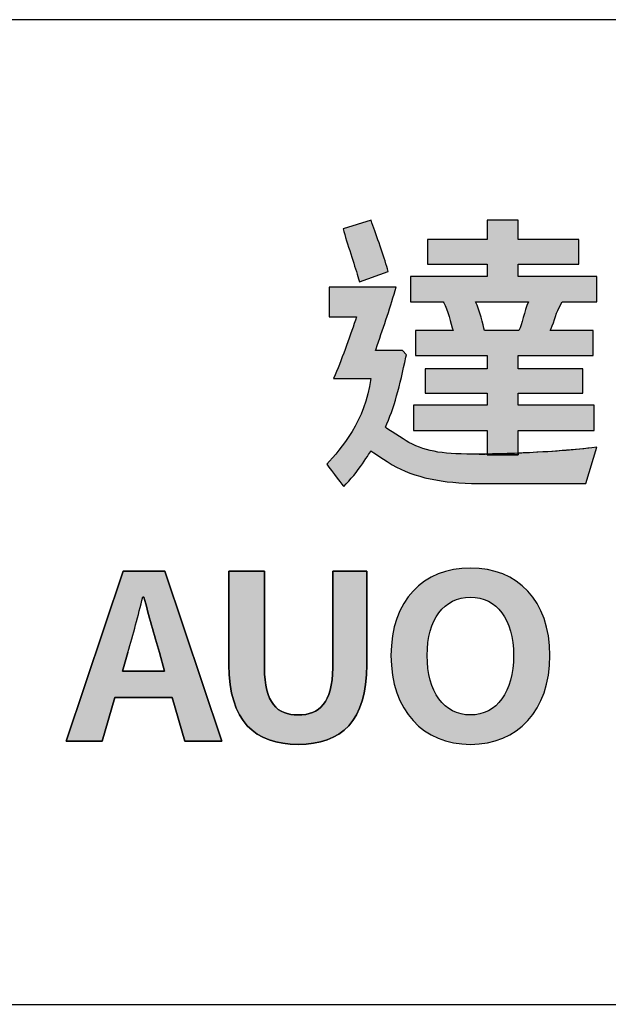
# Model space of a CAD drawing. Header units: millimetres. Extents: x 0 to 3401, y -1 to 1189.
# Tile 32 of 40: x 3271 to 3279, y 31 to 45. Entities that reach past the tile are written whole.
import ezdxf

# ---------------------------------------------------------------- set-up
doc = ezdxf.new("R2010")
doc.units = ezdxf.units.MM
doc.header["$LTSCALE"] = 65.395
doc.layers.get('0').update_dxf_attribs({"linetype": 'CONTINUOUS'})

msp = doc.modelspace()

# ---------------------------------------------------------------- hatches: boundary and pattern name
at = {"linetype": 'Continuous'}
h = msp.add_hatch(color=256, dxfattribs=at)
edge = h.paths.add_edge_path()
edge.add_line((3277.425, 38.932), (3277.425, 38.944))
edge.add_arc((3277.308, 49.928), 10.984, 270.01, 270.613)
edge.add_spline(control_points=[(3277.309, 38.943), (3276.806, 38.943), (3276.577, 38.967), (3276.301, 39.112)], knot_values=[0, 0, 0, 0, 1, 1, 1, 1], degree=3, periodic=0)
edge.add_spline(control_points=[(3276.301, 39.112), (3276.224, 39.153), (3275.989, 39.312), (3275.964, 39.328)], knot_values=[0, 0, 0, 0, 1, 1, 1, 1], degree=3, periodic=0)
edge.add_spline(control_points=[(3275.964, 39.328), (3276.088, 39.596), (3276.173, 39.93), (3276.259, 40.336)], knot_values=[0, 0, 0, 0, 1, 1, 1, 1], degree=3, periodic=0)
edge.add_line((3276.259, 40.336), (3276.266, 40.368))
edge.add_line((3276.266, 40.368), (3276.212, 40.43))
edge.add_line((3276.212, 40.43), (3275.988, 40.432))
edge.add_line((3275.988, 40.432), (3275.822, 40.432))
edge.add_line((3275.822, 40.432), (3275.83, 40.455))
edge.add_spline(control_points=[(3275.83, 40.455), (3275.922, 40.721), (3276.026, 41.023), (3276.104, 41.291)], knot_values=[0, 0, 0, 0, 1, 1, 1, 1], degree=3, periodic=0)
edge.add_line((3276.104, 41.291), (3276.119, 41.342))
edge.add_line((3276.119, 41.342), (3275.157, 41.342))
edge.add_line((3275.157, 41.342), (3275.157, 40.916))
edge.add_line((3275.157, 40.916), (3275.551, 40.916))
edge.add_spline(control_points=[(3275.551, 40.916), (3275.467, 40.667), (3275.352, 40.336), (3275.245, 40.082)], knot_values=[0, 0, 0, 0, 1, 1, 1, 1], degree=3, periodic=0)
edge.add_line((3275.245, 40.082), (3275.222, 40.027))
edge.add_line((3275.222, 40.027), (3275.754, 40.027))
edge.add_spline(control_points=[(3275.754, 40.027), (3275.677, 39.412), (3275.329, 39.028), (3275.123, 38.797)], knot_values=[0, 0, 0, 0, 1, 1, 1, 1], degree=3, periodic=0)
edge.add_spline(control_points=[(3275.123, 38.797), (3275.195, 38.699), (3275.367, 38.476), (3275.367, 38.476)], knot_values=[0, 0, 0, 0, 1, 1, 1, 1], degree=3, periodic=0)
edge.add_spline(control_points=[(3275.367, 38.476), (3275.561, 38.67), (3275.758, 38.989), (3275.758, 38.989)], knot_values=[0, 0, 0, 0, 1, 1, 1, 1], degree=3, periodic=0)
edge.add_spline(control_points=[(3275.758, 38.989), (3275.758, 38.989), (3276.001, 38.825), (3276.062, 38.79)], knot_values=[0, 0, 0, 0, 1, 1, 1, 1], degree=3, periodic=0)
edge.add_spline(control_points=[(3276.062, 38.79), (3276.38, 38.605), (3276.792, 38.522), (3277.293, 38.522)], knot_values=[0, 0, 0, 0, 1, 1, 1, 1], degree=3, periodic=0)
edge.add_line((3277.293, 38.522), (3278.844, 38.522))
edge.add_line((3278.844, 38.522), (3278.998, 39.041))
edge.add_line((3278.998, 39.041), (3278.928, 39.033))
edge.add_spline(control_points=[(3278.928, 39.033), (3278.64, 38.999), (3278.248, 38.971), (3277.872, 38.956)], knot_values=[0, 0, 0, 0, 1, 1, 1, 1], degree=3, periodic=0)
edge.add_line((3277.872, 38.956), (3277.872, 38.932))
edge.add_line((3277.872, 38.932), (3277.425, 38.932))
edge = h.paths.add_edge_path()
edge.add_line((3276.006, 41.567), (3275.995, 41.603))
edge.add_spline(control_points=[(3275.995, 41.603), (3275.939, 41.79), (3275.842, 42.071), (3275.772, 42.266)], knot_values=[0, 0, 0, 0, 1, 1, 1, 1], degree=3, periodic=0)
edge.add_line((3275.772, 42.266), (3275.759, 42.301))
edge.add_line((3275.759, 42.301), (3275.358, 42.177))
edge.add_line((3275.358, 42.177), (3275.369, 42.14))
edge.add_spline(control_points=[(3275.369, 42.14), (3275.4, 42.028), (3275.442, 41.898), (3275.483, 41.772)], knot_values=[0, 0, 0, 0, 1, 1, 1, 1], degree=3, periodic=0)
edge.add_spline(control_points=[(3275.483, 41.772), (3275.52, 41.654), (3275.556, 41.543), (3275.579, 41.459)], knot_values=[0, 0, 0, 0, 1, 1, 1, 1], degree=3, periodic=0)
edge.add_line((3275.579, 41.459), (3275.591, 41.418))
edge.add_line((3275.591, 41.418), (3276.006, 41.567))
h = msp.add_hatch(color=256, dxfattribs=at)
edge = h.paths.add_edge_path()
edge.add_line((3277.881, 40.717), (3277.386, 40.717))
edge.add_line((3277.386, 40.717), (3277.386, 40.718))
edge.add_spline(control_points=[(3277.386, 40.718), (3277.369, 40.799), (3277.323, 41.011), (3277.257, 41.128)], knot_values=[0, 0, 0, 0, 1, 1, 1, 1], degree=3, periodic=0)
edge.add_line((3277.257, 41.128), (3278.017, 41.128))
edge.add_spline(control_points=[(3278.017, 41.128), (3277.962, 40.994), (3277.919, 40.797), (3277.886, 40.727)], knot_values=[0, 0, 0, 0, 1, 1, 1, 1], degree=3, periodic=0)
edge.add_line((3277.886, 40.727), (3277.881, 40.717))
edge = h.paths.add_edge_path()
edge.add_line((3276.938, 40.717), (3276.397, 40.717))
edge.add_line((3276.397, 40.717), (3276.397, 40.357))
edge.add_line((3276.397, 40.357), (3277.425, 40.357))
edge.add_line((3277.425, 40.357), (3277.425, 40.17))
edge.add_line((3277.425, 40.17), (3276.538, 40.17))
edge.add_line((3276.538, 40.17), (3276.538, 39.818))
edge.add_line((3276.538, 39.818), (3277.425, 39.818))
edge.add_line((3277.425, 39.818), (3277.425, 39.644))
edge.add_line((3277.425, 39.644), (3276.368, 39.644))
edge.add_line((3276.368, 39.644), (3276.368, 39.28))
edge.add_line((3276.368, 39.28), (3277.425, 39.28))
edge.add_line((3277.425, 39.28), (3277.425, 38.932))
edge.add_line((3277.425, 38.932), (3277.872, 38.932))
edge.add_line((3277.872, 38.932), (3277.872, 39.28))
edge.add_line((3277.872, 39.28), (3278.961, 39.28))
edge.add_line((3278.961, 39.28), (3278.961, 39.644))
edge.add_line((3278.961, 39.644), (3277.872, 39.644))
edge.add_line((3277.872, 39.644), (3277.872, 39.818))
edge.add_line((3277.872, 39.818), (3278.799, 39.818))
edge.add_line((3278.799, 39.818), (3278.799, 40.17))
edge.add_line((3278.799, 40.17), (3277.872, 40.17))
edge.add_line((3277.872, 40.17), (3277.872, 40.357))
edge.add_line((3277.872, 40.357), (3278.949, 40.357))
edge.add_line((3278.949, 40.357), (3278.949, 40.717))
edge.add_line((3278.949, 40.717), (3278.331, 40.717))
edge.add_spline(control_points=[(3278.331, 40.717), (3278.371, 40.785), (3278.412, 40.96), (3278.456, 41.04)], knot_values=[0, 0, 0, 0, 1, 1, 1, 1], degree=3, periodic=0)
edge.add_line((3278.456, 41.04), (3278.504, 41.128))
edge.add_line((3278.504, 41.128), (3278.998, 41.128))
edge.add_line((3278.998, 41.128), (3278.998, 41.492))
edge.add_line((3278.998, 41.492), (3277.872, 41.492))
edge.add_line((3277.872, 41.492), (3277.872, 41.671))
edge.add_line((3277.872, 41.671), (3278.743, 41.671))
edge.add_line((3278.743, 41.671), (3278.743, 42.027))
edge.add_line((3278.743, 42.027), (3277.872, 42.027))
edge.add_line((3277.872, 42.027), (3277.872, 42.304))
edge.add_line((3277.872, 42.304), (3277.425, 42.304))
edge.add_line((3277.425, 42.304), (3277.425, 42.027))
edge.add_line((3277.425, 42.027), (3276.571, 42.027))
edge.add_line((3276.571, 42.027), (3276.571, 41.671))
edge.add_line((3276.571, 41.671), (3277.425, 41.671))
edge.add_line((3277.425, 41.671), (3277.425, 41.492))
edge.add_line((3277.425, 41.492), (3276.324, 41.492))
edge.add_line((3276.324, 41.492), (3276.324, 41.128))
edge.add_line((3276.324, 41.128), (3276.795, 41.128))
edge.add_line((3276.795, 41.128), (3276.803, 41.115))
edge.add_spline(control_points=[(3276.803, 41.115), (3276.855, 41.026), (3276.907, 40.813), (3276.938, 40.717)], knot_values=[0, 0, 0, 0, 1, 1, 1, 1], degree=3, periodic=0)
h = msp.add_hatch(color=256, dxfattribs=at)
edge = h.paths.add_edge_path()
edge.add_spline(control_points=[(3277.806, 36.05), (3277.806, 36.574), (3277.565, 36.887), (3277.186, 36.887), (3276.807, 36.887), (3276.565, 36.574), (3276.565, 36.05), (3276.565, 35.529), (3276.807, 35.196), (3277.186, 35.196), (3277.565, 35.196), (3277.806, 35.529), (3277.806, 36.05)], knot_values=[0, 0, 0, 0, 1, 1, 1, 2, 2, 2, 3, 3, 3, 4, 4, 4, 4], degree=3, periodic=0)
h.paths.add_polyline_path([(3271.9, 34.82), (3272.079, 35.446), (3272.906, 35.446), (3273.085, 34.82), (3273.619, 34.82), (3272.799, 37.26), (3272.2, 37.26), (3271.383, 34.82)])
edge = h.paths.add_edge_path()
edge.add_spline(control_points=[(3272.496, 36.89), (3272.572, 36.627), (3272.641, 36.346), (3272.72, 36.093)], knot_values=[0, 0, 0, 0, 1, 1, 1, 1], degree=3, periodic=0)
edge.add_line((3272.72, 36.093), (3272.796, 35.826))
edge.add_line((3272.796, 35.826), (3272.189, 35.826))
edge.add_line((3272.189, 35.826), (3272.265, 36.093))
edge.add_arc((3255.974, 40.952), 17.001, 343.3925, 346.1797)
edge.add_line((3272.482, 36.89), (3272.496, 36.89))
edge = h.paths.add_edge_path()
edge.add_line((3273.719, 37.26), (3273.719, 35.918))
edge.add_spline(control_points=[(3273.719, 35.918), (3273.719, 35.107), (3274.091, 34.774), (3274.712, 34.774)], knot_values=[0, 0, 0, 0, 1, 1, 1, 1], degree=3, periodic=0)
edge.add_spline(control_points=[(3274.712, 34.774), (3275.335, 34.774), (3275.697, 35.107), (3275.697, 35.918)], knot_values=[0, 0, 0, 0, 1, 1, 1, 1], degree=3, periodic=0)
edge.add_line((3275.697, 35.918), (3275.697, 37.26))
edge.add_line((3275.697, 37.26), (3275.208, 37.26))
edge.add_line((3275.208, 37.26), (3275.208, 35.875))
edge.add_spline(control_points=[(3275.208, 35.875), (3275.208, 35.367), (3275.015, 35.196), (3274.712, 35.196)], knot_values=[0, 0, 0, 0, 1, 1, 1, 1], degree=3, periodic=0)
edge.add_spline(control_points=[(3274.712, 35.196), (3274.412, 35.196), (3274.229, 35.367), (3274.229, 35.875)], knot_values=[0, 0, 0, 0, 1, 1, 1, 1], degree=3, periodic=0)
edge.add_line((3274.229, 35.875), (3274.229, 37.26))
edge.add_line((3274.229, 37.26), (3273.719, 37.26))
edge = h.paths.add_edge_path()
edge.add_spline(control_points=[(3276.045, 36.05), (3276.045, 35.258), (3276.51, 34.774), (3277.186, 34.774)], knot_values=[0, 0, 0, 0, 1, 1, 1, 1], degree=3, periodic=0)
edge.add_spline(control_points=[(3277.186, 34.774), (3277.861, 34.774), (3278.326, 35.258), (3278.326, 36.05)], knot_values=[0, 0, 0, 0, 1, 1, 1, 1], degree=3, periodic=0)
edge.add_spline(control_points=[(3278.326, 36.05), (3278.326, 36.841), (3277.861, 37.306), (3277.186, 37.306)], knot_values=[0, 0, 0, 0, 1, 1, 1, 1], degree=3, periodic=0)
edge.add_spline(control_points=[(3277.186, 37.306), (3276.51, 37.306), (3276.045, 36.844), (3276.045, 36.05)], knot_values=[0, 0, 0, 0, 1, 1, 1, 1], degree=3, periodic=0)

# ---------------------------------------------------------------- linework, layer by layer
for p, q in [((3223.166, 45.183), (3371.658, 45.183)), ((3275.759, 42.301), (3275.358, 42.177)), ((3275.759, 42.301), (3275.358, 42.177)), ((3275.772, 42.266), (3275.759, 42.301)), ((3275.772, 42.266), (3275.759, 42.301)), ((3277.872, 42.304), (3277.425, 42.304)), ((3277.425, 42.304), (3277.425, 42.027)), ((3277.872, 42.304), (3277.425, 42.304)), ((3277.425, 42.304), (3277.425, 42.027)), ((3277.872, 42.027), (3277.872, 42.304)), ((3277.872, 42.027), (3277.872, 42.304)), ((3275.358, 42.177), (3275.369, 42.14)), ((3275.358, 42.177), (3275.369, 42.14)), ((3277.425, 42.027), (3276.571, 42.027)), ((3276.571, 42.027), (3276.571, 41.671)), ((3277.425, 42.027), (3276.571, 42.027)), ((3276.571, 42.027), (3276.571, 41.671)), ((3278.743, 42.027), (3277.872, 42.027)), ((3278.743, 42.027), (3277.872, 42.027)), ((3278.743, 41.671), (3278.743, 42.027)), ((3278.743, 41.671), (3278.743, 42.027)), ((3276.006, 41.567), (3275.995, 41.603)), ((3276.006, 41.567), (3275.995, 41.603)), ((3276.571, 41.671), (3277.425, 41.671)), ((3276.571, 41.671), (3277.425, 41.671)), ((3277.425, 41.671), (3277.425, 41.492)), ((3277.425, 41.671), (3277.425, 41.492)), ((3277.872, 41.492), (3277.872, 41.671)), ((3277.872, 41.671), (3278.743, 41.671)), ((3277.872, 41.492), (3277.872, 41.671)), ((3277.872, 41.671), (3278.743, 41.671)), ((3275.579, 41.459), (3275.591, 41.418)), ((3275.579, 41.459), (3275.591, 41.418)), ((3275.591, 41.418), (3276.006, 41.567)), ((3275.591, 41.418), (3276.006, 41.567)), ((3277.425, 41.492), (3276.324, 41.492)), ((3276.324, 41.492), (3276.324, 41.128)), ((3277.425, 41.492), (3276.324, 41.492)), ((3276.324, 41.492), (3276.324, 41.128)), ((3278.998, 41.492), (3277.872, 41.492)), ((3278.998, 41.492), (3277.872, 41.492)), ((3278.998, 41.128), (3278.998, 41.492)), ((3278.998, 41.128), (3278.998, 41.492)), ((3276.119, 41.342), (3275.157, 41.342)), ((3275.157, 41.342), (3275.157, 40.916)), ((3276.119, 41.342), (3275.157, 41.342)), ((3275.157, 41.342), (3275.157, 40.916)), ((3276.104, 41.291), (3276.119, 41.342)), ((3276.104, 41.291), (3276.119, 41.342)), ((3276.324, 41.128), (3276.795, 41.128)), ((3276.324, 41.128), (3276.795, 41.128)), ((3276.795, 41.128), (3276.803, 41.115)), ((3276.795, 41.128), (3276.803, 41.115)), ((3277.257, 41.128), (3278.017, 41.128)), ((3277.257, 41.128), (3278.017, 41.128)), ((3278.456, 41.04), (3278.504, 41.128)), ((3278.456, 41.04), (3278.504, 41.128)), ((3278.504, 41.128), (3278.998, 41.128)), ((3278.504, 41.128), (3278.998, 41.128)), ((3275.157, 40.916), (3275.551, 40.916)), ((3275.157, 40.916), (3275.551, 40.916)), ((3276.938, 40.717), (3276.397, 40.717)), ((3276.397, 40.717), (3276.397, 40.357)), ((3276.938, 40.717), (3276.397, 40.717)), ((3276.397, 40.717), (3276.397, 40.357)), ((3277.386, 40.717), (3277.386, 40.718)), ((3277.386, 40.717), (3277.386, 40.718)), ((3277.881, 40.717), (3277.386, 40.717)), ((3277.881, 40.717), (3277.386, 40.717)), ((3277.886, 40.727), (3277.881, 40.717)), ((3277.886, 40.727), (3277.881, 40.717)), ((3278.949, 40.717), (3278.331, 40.717)), ((3278.949, 40.717), (3278.331, 40.717)), ((3278.949, 40.357), (3278.949, 40.717)), ((3278.949, 40.357), (3278.949, 40.717)), ((3275.822, 40.432), (3275.83, 40.455)), ((3275.822, 40.432), (3275.83, 40.455)), ((3275.988, 40.432), (3275.822, 40.432)), ((3275.988, 40.432), (3275.822, 40.432)), ((3276.212, 40.43), (3275.988, 40.432)), ((3276.212, 40.43), (3275.988, 40.432)), ((3276.266, 40.368), (3276.212, 40.43)), ((3276.266, 40.368), (3276.212, 40.43)), ((3276.259, 40.336), (3276.266, 40.368)), ((3276.259, 40.336), (3276.266, 40.368)), ((3276.397, 40.357), (3277.425, 40.357)), ((3276.397, 40.357), (3277.425, 40.357)), ((3277.425, 40.357), (3277.425, 40.17)), ((3277.425, 40.357), (3277.425, 40.17)), ((3277.872, 40.17), (3277.872, 40.357)), ((3277.872, 40.357), (3278.949, 40.357)), ((3277.872, 40.17), (3277.872, 40.357)), ((3277.872, 40.357), (3278.949, 40.357)), ((3277.425, 40.17), (3276.538, 40.17)), ((3276.538, 40.17), (3276.538, 39.818)), ((3277.425, 40.17), (3276.538, 40.17)), ((3276.538, 40.17), (3276.538, 39.818)), ((3278.799, 40.17), (3277.872, 40.17)), ((3278.799, 40.17), (3277.872, 40.17)), ((3278.799, 39.818), (3278.799, 40.17)), ((3278.799, 39.818), (3278.799, 40.17)), ((3275.245, 40.082), (3275.222, 40.027)), ((3275.245, 40.082), (3275.222, 40.027)), ((3275.222, 40.027), (3275.754, 40.027)), ((3275.222, 40.027), (3275.754, 40.027)), ((3276.538, 39.818), (3277.425, 39.818)), ((3276.538, 39.818), (3277.425, 39.818)), ((3277.425, 39.818), (3277.425, 39.644)), ((3277.425, 39.818), (3277.425, 39.644)), ((3277.872, 39.644), (3277.872, 39.818)), ((3277.872, 39.818), (3278.799, 39.818)), ((3277.872, 39.644), (3277.872, 39.818)), ((3277.872, 39.818), (3278.799, 39.818)), ((3277.425, 39.644), (3276.368, 39.644)), ((3276.368, 39.644), (3276.368, 39.28)), ((3277.425, 39.644), (3276.368, 39.644)), ((3276.368, 39.644), (3276.368, 39.28)), ((3278.961, 39.644), (3277.872, 39.644)), ((3278.961, 39.644), (3277.872, 39.644)), ((3278.961, 39.28), (3278.961, 39.644)), ((3278.961, 39.28), (3278.961, 39.644)), ((3276.368, 39.28), (3277.425, 39.28)), ((3276.368, 39.28), (3277.425, 39.28)), ((3277.425, 39.28), (3277.425, 38.932)), ((3277.425, 39.28), (3277.425, 38.932)), ((3277.872, 38.932), (3277.872, 39.28)), ((3277.872, 39.28), (3278.961, 39.28)), ((3277.872, 38.932), (3277.872, 39.28)), ((3277.872, 39.28), (3278.961, 39.28)), ((3278.844, 38.522), (3278.998, 39.041)), ((3278.844, 38.522), (3278.998, 39.041)), ((3278.998, 39.041), (3278.928, 39.033)), ((3278.998, 39.041), (3278.928, 39.033)), ((3277.425, 38.932), (3277.425, 38.944)), ((3277.872, 38.932), (3277.425, 38.932)), ((3277.425, 38.932), (3277.872, 38.932)), ((3277.425, 38.932), (3277.872, 38.932)), ((3277.872, 38.956), (3277.872, 38.932)), ((3277.293, 38.522), (3278.844, 38.522)), ((3272.2, 37.26), (3271.383, 34.82)), ((3271.383, 34.82), (3272.2, 37.26)), ((3272.799, 37.26), (3272.2, 37.26)), ((3272.2, 37.26), (3272.799, 37.26)), ((3273.619, 34.82), (3272.799, 37.26)), ((3272.799, 37.26), (3273.619, 34.82)), ((3274.229, 37.26), (3273.719, 37.26)), ((3273.719, 37.26), (3273.719, 35.918)), ((3273.719, 35.918), (3273.719, 37.26)), ((3273.719, 37.26), (3274.229, 37.26)), ((3274.229, 35.875), (3274.229, 37.26)), ((3274.229, 37.26), (3274.229, 35.875)), ((3275.697, 37.26), (3275.208, 37.26)), ((3275.208, 37.26), (3275.208, 35.875)), ((3275.208, 35.875), (3275.208, 37.26)), ((3275.208, 37.26), (3275.697, 37.26)), ((3275.697, 35.918), (3275.697, 37.26)), ((3275.697, 37.26), (3275.697, 35.918)), ((3272.482, 36.89), (3272.496, 36.89)), ((3272.496, 36.89), (3272.482, 36.89)), ((3272.189, 35.826), (3272.265, 36.093)), ((3272.265, 36.093), (3272.189, 35.826)), ((3272.72, 36.093), (3272.796, 35.826)), ((3272.796, 35.826), (3272.72, 36.093)), ((3272.796, 35.826), (3272.189, 35.826)), ((3272.189, 35.826), (3272.796, 35.826)), ((3271.9, 34.82), (3272.079, 35.446)), ((3272.079, 35.446), (3271.9, 34.82)), ((3272.079, 35.446), (3272.906, 35.446)), ((3272.906, 35.446), (3272.079, 35.446)), ((3272.906, 35.446), (3273.085, 34.82)), ((3273.085, 34.82), (3272.906, 35.446)), ((3271.383, 34.82), (3271.9, 34.82)), ((3271.9, 34.82), (3271.383, 34.82)), ((3273.085, 34.82), (3273.619, 34.82)), ((3273.619, 34.82), (3273.085, 34.82)), ((3223.166, 31.04), (3371.658, 31.04))]:
    msp.add_line(p, q, dxfattribs=at)
at = {"color": 6, "linetype": 'Continuous'}
msp.add_line((1745.313, 31.04), (3344.574, 31.04), dxfattribs=at)
at = {"linetype": 'Continuous'}
for centre, radius, start, end in [((3277.308, 49.928), 10.984, 270.01, 270.613), ((3255.974, 40.952), 17.001, 343.3925, 346.1797), ((3255.974, 40.952), 17.001, 343.3925, 346.1797)]:
    msp.add_arc(centre, radius, start, end, dxfattribs=at)
for points in [[(3275.995, 41.603), (3275.939, 41.79), (3275.842, 42.071), (3275.772, 42.266)], [(3275.995, 41.603), (3275.939, 41.79), (3275.842, 42.071), (3275.772, 42.266)], [(3275.369, 42.14), (3275.4, 42.028), (3275.442, 41.898), (3275.483, 41.772)], [(3275.369, 42.14), (3275.4, 42.028), (3275.442, 41.898), (3275.483, 41.772)], [(3275.483, 41.772), (3275.52, 41.654), (3275.556, 41.543), (3275.579, 41.459)], [(3275.483, 41.772), (3275.52, 41.654), (3275.556, 41.543), (3275.579, 41.459)], [(3275.83, 40.455), (3275.922, 40.721), (3276.026, 41.023), (3276.104, 41.291)], [(3275.83, 40.455), (3275.922, 40.721), (3276.026, 41.023), (3276.104, 41.291)], [(3276.803, 41.115), (3276.855, 41.026), (3276.907, 40.813), (3276.938, 40.717)], [(3276.803, 41.115), (3276.855, 41.026), (3276.907, 40.813), (3276.938, 40.717)], [(3277.386, 40.718), (3277.369, 40.799), (3277.323, 41.011), (3277.257, 41.128)], [(3277.386, 40.718), (3277.369, 40.799), (3277.323, 41.011), (3277.257, 41.128)], [(3278.017, 41.128), (3277.962, 40.994), (3277.919, 40.797), (3277.886, 40.727)], [(3278.017, 41.128), (3277.962, 40.994), (3277.919, 40.797), (3277.886, 40.727)], [(3278.331, 40.717), (3278.371, 40.785), (3278.412, 40.96), (3278.456, 41.04)], [(3278.331, 40.717), (3278.371, 40.785), (3278.412, 40.96), (3278.456, 41.04)], [(3275.551, 40.916), (3275.467, 40.667), (3275.352, 40.336), (3275.245, 40.082)], [(3275.551, 40.916), (3275.467, 40.667), (3275.352, 40.336), (3275.245, 40.082)], [(3275.964, 39.328), (3276.088, 39.596), (3276.173, 39.93), (3276.259, 40.336)], [(3275.964, 39.328), (3276.088, 39.596), (3276.173, 39.93), (3276.259, 40.336)], [(3275.754, 40.027), (3275.677, 39.412), (3275.329, 39.028), (3275.123, 38.797)], [(3275.754, 40.027), (3275.677, 39.412), (3275.329, 39.028), (3275.123, 38.797)], [(3276.301, 39.112), (3276.224, 39.153), (3275.989, 39.312), (3275.964, 39.328)], [(3276.301, 39.112), (3276.224, 39.153), (3275.989, 39.312), (3275.964, 39.328)], [(3277.309, 38.943), (3276.806, 38.943), (3276.577, 38.967), (3276.301, 39.112)], [(3278.928, 39.033), (3278.64, 38.999), (3278.248, 38.971), (3277.872, 38.956)], [(3275.367, 38.476), (3275.561, 38.67), (3275.758, 38.989), (3275.758, 38.989)], [(3275.367, 38.476), (3275.561, 38.67), (3275.758, 38.989), (3275.758, 38.989)], [(3275.758, 38.989), (3275.758, 38.989), (3276.001, 38.825), (3276.062, 38.79)], [(3275.758, 38.989), (3275.758, 38.989), (3276.001, 38.825), (3276.062, 38.79)], [(3275.123, 38.797), (3275.195, 38.699), (3275.367, 38.476), (3275.367, 38.476)], [(3275.123, 38.797), (3275.195, 38.699), (3275.367, 38.476), (3275.367, 38.476)], [(3276.062, 38.79), (3276.38, 38.605), (3276.792, 38.522), (3277.293, 38.522)], [(3277.186, 37.306), (3276.51, 37.306), (3276.045, 36.844), (3276.045, 36.05)], [(3278.326, 36.05), (3278.326, 36.841), (3277.861, 37.306), (3277.186, 37.306)], [(3272.496, 36.89), (3272.572, 36.627), (3272.641, 36.346), (3272.72, 36.093)], [(3272.72, 36.093), (3272.641, 36.346), (3272.572, 36.627), (3272.496, 36.89)], [(3276.045, 36.05), (3276.045, 35.258), (3276.51, 34.774), (3277.186, 34.774)], [(3277.186, 34.774), (3277.861, 34.774), (3278.326, 35.258), (3278.326, 36.05)], [(3273.719, 35.918), (3273.719, 35.107), (3274.091, 34.774), (3274.712, 34.774)], [(3274.712, 35.196), (3274.412, 35.196), (3274.229, 35.367), (3274.229, 35.875)], [(3274.712, 34.774), (3275.335, 34.774), (3275.697, 35.107), (3275.697, 35.918)], [(3275.208, 35.875), (3275.208, 35.367), (3275.015, 35.196), (3274.712, 35.196)]]:
    msp.add_open_spline(points, degree=3, dxfattribs=at)
for points, knots in [([(3278.928, 39.033), (3278.489, 38.981), (3277.808, 38.943), (3277.309, 38.943), (3276.806, 38.943), (3276.577, 38.967), (3276.301, 39.112)], [0, 0, 0, 0, 1, 1, 1, 2, 2, 2, 2]), ([(3276.062, 38.79), (3276.38, 38.605), (3276.792, 38.522), (3277.293, 38.522), (3277.769, 38.522), (3278.844, 38.522), (3278.844, 38.522)], [21, 21, 21, 21, 22, 22, 22, 23, 23, 23, 23]), ([(3276.045, 36.05), (3276.045, 36.844), (3276.51, 37.306), (3277.186, 37.306), (3277.861, 37.306), (3278.326, 36.841), (3278.326, 36.05), (3278.326, 35.258), (3277.861, 34.774), (3277.186, 34.774), (3276.51, 34.774), (3276.045, 35.258), (3276.045, 36.05)], [0, 0, 0, 0, 1, 1, 1, 2, 2, 2, 3, 3, 3, 4, 4, 4, 4]), ([(3277.806, 36.05), (3277.806, 36.574), (3277.565, 36.887), (3277.186, 36.887), (3276.807, 36.887), (3276.565, 36.574), (3276.565, 36.05), (3276.565, 35.529), (3276.807, 35.196), (3277.186, 35.196), (3277.565, 35.196), (3277.806, 35.529), (3277.806, 36.05)], [0, 0, 0, 0, 1, 1, 1, 2, 2, 2, 3, 3, 3, 4, 4, 4, 4]), ([(3277.806, 36.05), (3277.806, 36.574), (3277.565, 36.887), (3277.186, 36.887), (3276.807, 36.887), (3276.565, 36.574), (3276.565, 36.05), (3276.565, 35.529), (3276.807, 35.196), (3277.186, 35.196), (3277.565, 35.196), (3277.806, 35.529), (3277.806, 36.05)], [0, 0, 0, 0, 1, 1, 1, 2, 2, 2, 3, 3, 3, 4, 4, 4, 4]), ([(3275.697, 35.918), (3275.697, 35.107), (3275.335, 34.774), (3274.712, 34.774), (3274.091, 34.774), (3273.719, 35.107), (3273.719, 35.918)], [8, 8, 8, 8, 9, 9, 9, 10, 10, 10, 10]), ([(3274.229, 35.875), (3274.229, 35.367), (3274.412, 35.196), (3274.712, 35.196), (3275.015, 35.196), (3275.208, 35.367), (3275.208, 35.875)], [3, 3, 3, 3, 4, 4, 4, 5, 5, 5, 5])]:
    msp.add_open_spline(points, degree=3, knots=knots, dxfattribs=at)

doc.saveas('drawing.dxf')
